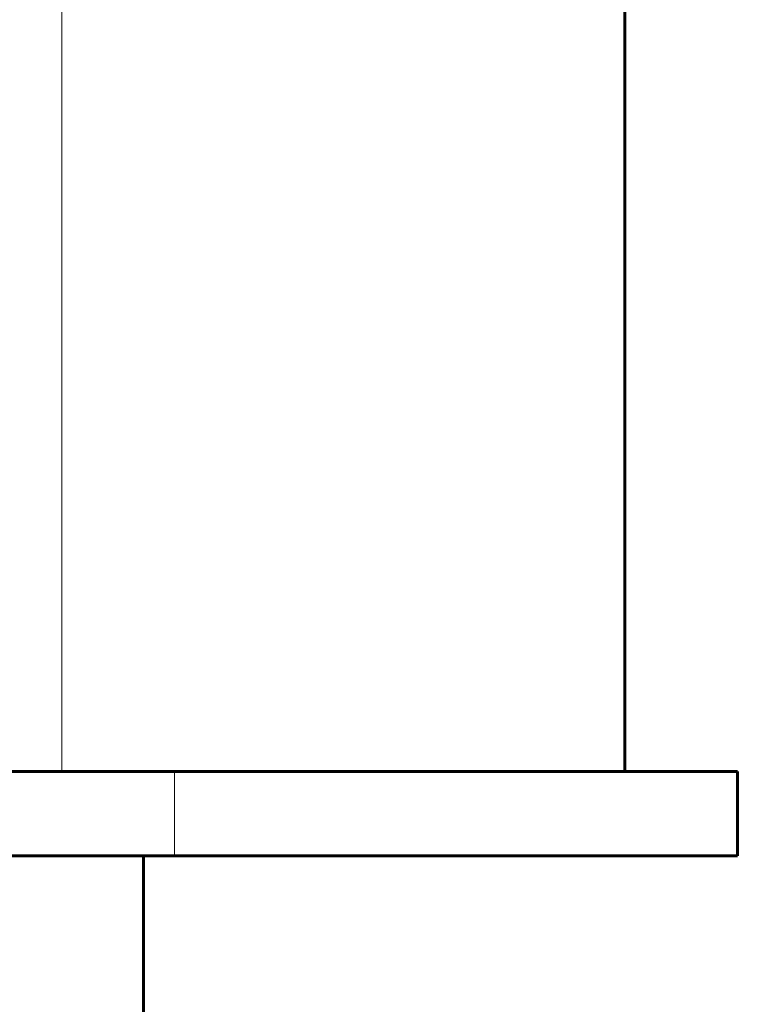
# Model space of a CAD drawing. Header units: millimetres. Extents: x 0 to 297, y 0 to 420.
# Tile 12 of 23: x 251 to 264, y 102 to 120. Entities that reach past the tile are written whole.
import ezdxf

# ---------------------------------------------------------------- set-up
doc = ezdxf.new("R2010")
doc.units = ezdxf.units.MM
doc.linetypes.add('K5LT_BASIC', pattern=[0])
doc.linetypes.add('K5LT_THIN', pattern=[0])
doc.layers.add('Системный слой', color=7, linetype='Continuous')

msp = doc.modelspace()

# ---------------------------------------------------------------- linework, layer by layer
at = {"layer": 'Системный слой', "color": 7, "linetype": 'K5LT_THIN', "lineweight": 18}
for p, q in [((252.199, 106.599), (252.199, 168.599)), ((254.199, 105.099), (254.199, 106.599))]:
    msp.add_line(p, q, dxfattribs=at)
at = {"layer": 'Системный слой', "color": 150, "linetype": 'K5LT_BASIC', "lineweight": 60, "true_color": 0x0080ff}
for p, q in [((262.199, 106.599), (262.199, 168.599)), ((216.699, 106.599), (254.199, 106.599)), ((254.199, 106.599), (264.199, 106.599)), ((264.199, 105.099), (264.199, 106.599)), ((216.699, 105.099), (254.199, 105.099)), ((253.649, 105.099), (253.649, 89.099)), ((254.199, 105.099), (264.199, 105.099))]:
    msp.add_line(p, q, dxfattribs=at)

doc.saveas('drawing.dxf')
